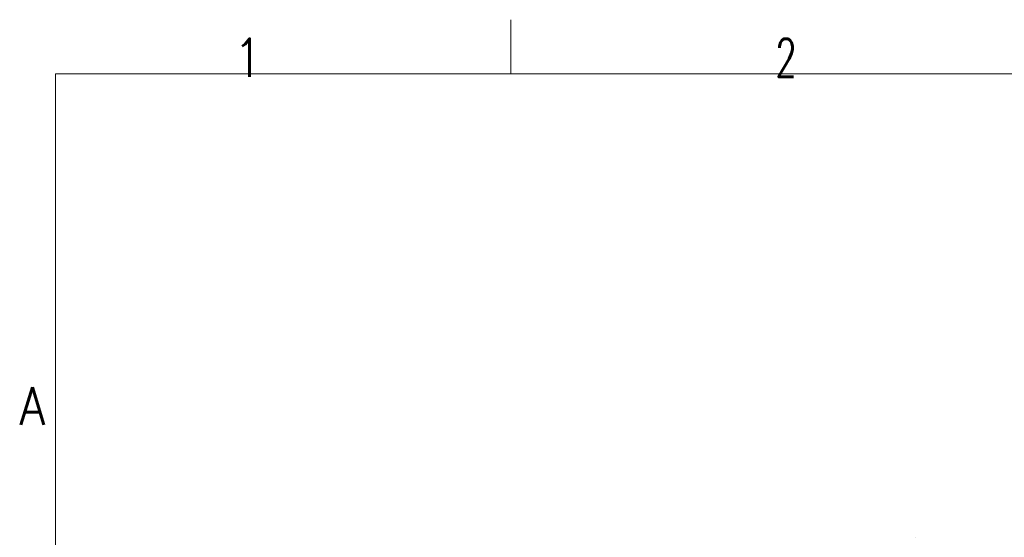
# Model space of a CAD drawing. Header units: inches. Extents: x 0 to 23760, y -13 to 16800.
# Tile 73 of 217: x 68 to 3700, y 14889 to 16800. Entities that reach past the tile are written whole.
import ezdxf

# ---------------------------------------------------------------- set-up
doc = ezdxf.new("R2010")
doc.units = ezdxf.units.IN
doc.layers.add('210', color=7, linetype='Continuous', true_color=0xffffff)
doc.layers.add('254', color=7, linetype='Continuous', true_color=0xffffff)
doc.styles.add('latin_extended', font='simplex.shx')

msp = doc.modelspace()

# ---------------------------------------------------------------- linework, layer by layer
at = {"layer": '210', "color": 7, "linetype": 'Continuous', "lineweight": 18}
for p, q in [((1880, 16600), (1880, 16800)), ((200, 200), (200, 16600)), ((200, 16600), (23560, 16600))]:
    msp.add_line(p, q, dxfattribs=at)
at = {"layer": '254', "color": 2, "linetype": 'Continuous', "lineweight": 25}
msp.add_line((3371.514, 14888.588), (3370.657, 14888.588), dxfattribs=at)

# ---------------------------------------------------------------- texts
at = {"layer": '210', "color": 211, "linetype": 'Continuous', "lineweight": 18, "char_height": 140, "attachment_point": 7, "line_spacing_factor": 0.963855, "style": 'latin_extended'}
for s, insert in [('\\W0.9188;1', (855.328, 16589.303)), ('\\W0.6563;2', (2855.328, 16589.303)), ('\\W0.8818;A', (67.11, 15303.644))]:
    msp.add_mtext(s, dxfattribs=dict(at, insert=insert))

doc.saveas('drawing.dxf')
